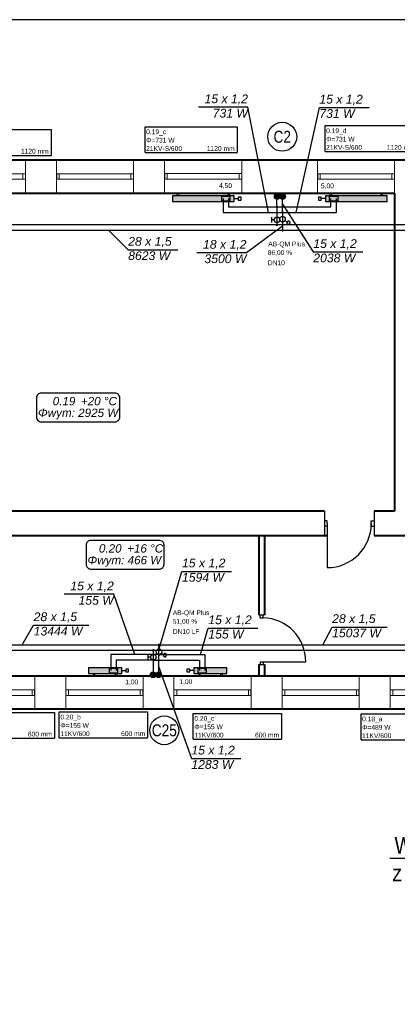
# Model space of a CAD drawing. Header units: millimetres. Extents: x 50532 to 99257, y 49161 to 61325.
# Tile 9 of 95: x 63589 to 64273, y 50277 to 52061. Entities that reach past the tile are written whole.
import ezdxf
from ezdxf import colors
from ezdxf.entities.mleader import LeaderData, LeaderLine
from ezdxf.enums import TextEntityAlignment as Align
from ezdxf.lldxf.tags import DXFTag
from ezdxf.math import Vec2, Vec3

# ---------------------------------------------------------------- set-up
doc = ezdxf.new("R2010")
doc.units = ezdxf.units.MM
for name, color, linetype, lineweight in [('cienka', 250, 'Continuous', 18), ('gruba', 8, 'Continuous', 40), ('IS_OPIS', 7, 'Continuous', 9), ('średnia', 8, 'Continuous', 25)]:
    doc.layers.add(name, color=color, linetype=linetype, lineweight=lineweight)
for name, color, linetype, true_color in [('IS_Armatura_podłączeniowa_grz._dolnozas.', 7, 'SOLID', 0x000000), ('IS_Armatura_Therm', 7, 'SOLID', 0x000000), ('IS_Grafika', 7, 'SOLID', 0x000000), ('IS_Grzejniki_Plan_rzut', 7, 'SOLID', 0x000000)]:
    doc.layers.add(name, color=color, linetype=linetype, true_color=true_color)
for name, color, linetype in [('IS_Opisy_działek_Therm', 7, 'SOLID'), ('IS_Text_Armatury_Therm', 7, 'Continuous'), ('IS_Text_Konstrukcji', 7, 'Continuous'), ('IS_Text_Odbiornikow_Therm', 7, 'Continuous'), ('TABELKA', 7, 'Continuous')]:
    doc.layers.add(name, color=color, linetype=linetype)
doc.layers.add('IS_Powrót', color=5, linetype='DASH', lineweight=30, true_color=0x0000ff)
doc.layers.add('IS_Zasilanie', color=1, linetype='SOLID', lineweight=30, true_color=0xff0000)
doc.styles.add('ARIAL', font='ARIALN.TTF')
doc.styles.add('Arial Narrow_1', font='ARIALN.TTF')
doc.styles.get("Standard").update_dxf_attribs({"font": 'GOTHIC.TTF'})
tags = doc.linetypes.add('DASH', pattern=[15, 10, -5]).pattern_tags.tags
tags[6:7] = [DXFTag(74, 4), DXFTag(75, 0), DXFTag(340, '0'), DXFTag(46, 0.0), DXFTag(50, 0.0), DXFTag(44, 0.0), DXFTag(45, 0.0)]
tags[4:5] = [DXFTag(74, 4), DXFTag(75, 0), DXFTag(340, '0'), DXFTag(46, 0.0), DXFTag(50, 0.0), DXFTag(44, 0.0), DXFTag(45, 0.0)]
tags = doc.linetypes.add('SOLID', pattern=[10, 10, 0]).pattern_tags.tags
tags[6:7] = [DXFTag(74, 4), DXFTag(75, 0), DXFTag(340, '0'), DXFTag(46, 0.0), DXFTag(50, 0.0), DXFTag(44, 0.0), DXFTag(45, 0.0)]
tags[4:5] = [DXFTag(74, 4), DXFTag(75, 0), DXFTag(340, '0'), DXFTag(46, 0.0), DXFTag(50, 0.0), DXFTag(44, 0.0), DXFTag(45, 0.0)]

# ---------------------------------------------------------------- blocks, each defined once
blk = doc.blocks.new('G$CD8E8D5A8')
at = {"layer": 'cienka'}
for p, q in [((529, 2228.5), (529, 2168.5)), ((585, 2228.5), (585, 2168.5)), ((725, 2228.5), (725, 2168.5)), ((781, 2228.8), (781, 2168.8)), ((921, 2228.8), (921, 2168.8)), ((1058, 2228.5), (1058, 2168.5)), ((1198, 2228.5), (1198, 2168.5)), ((529, 2203.5), (389, 2203.5)), ((524, 2203.5), (524, 2193.5)), ((725, 2203.5), (585, 2203.5)), ((590, 2203.5), (590, 2193.5)), ((720, 2203.5), (720, 2193.5)), ((921, 2203.8), (781, 2203.8)), ((786, 2203.8), (786, 2193.8)), ((916, 2203.8), (916, 2193.8)), ((1198, 2203.5), (1058, 2203.5)), ((1063, 2203.5), (1063, 2193.5)), ((1193, 2203.5), (1193, 2193.5)), ((529, 2193.5), (389, 2193.5)), ((725, 2193.5), (585, 2193.5)), ((921, 2193.8), (781, 2193.8)), ((1198, 2193.5), (1058, 2193.5)), ((546, 1233.5), (546, 1293.5)), ((602, 1233.5), (602, 1293.5)), ((742, 1233.5), (742, 1293.5)), ((798, 1233.5), (798, 1293.5)), ((938, 1233.5), (938, 1293.5)), ((994, 1233.5), (994, 1293.5)), ((1134, 1233.5), (1134, 1293.5)), ((1190, 1233.5), (1190, 1293.5)), ((406, 1268.5), (546, 1268.5)), ((541, 1258.5), (541, 1268.5)), ((602, 1268.5), (742, 1268.5)), ((607, 1258.5), (607, 1268.5)), ((737, 1258.5), (737, 1268.5)), ((798, 1268.5), (938, 1268.5)), ((803, 1258.5), (803, 1268.5)), ((933, 1258.5), (933, 1268.5)), ((994, 1268.5), (1134, 1268.5)), ((999, 1258.5), (999, 1268.5)), ((1129, 1258.5), (1129, 1268.5)), ((1190, 1268.5), (1330, 1268.5)), ((1195, 1258.5), (1195, 1268.5)), ((406, 1258.5), (546, 1258.5)), ((602, 1258.5), (742, 1258.5)), ((798, 1258.5), (938, 1258.5)), ((994, 1258.5), (1134, 1258.5)), ((1190, 1258.5), (1330, 1258.5))]:
    blk.add_line(p, q, dxfattribs=at)
at = {"layer": 'gruba'}
for p, q in [((0, 2228.5), (2156, 2228.5)), ((60, 2168.5), (1198, 2168.5)), ((1198, 2168.5), (1198, 1592.5)), ((1070.7, 1592.5), (365.8, 1592.5)), ((1198, 1592.5), (1160.7, 1592.5)), ((1075.7, 1547.5), (365.8, 1547.5)), ((952, 1547.5), (952, 1404.3)), ((962, 1547.5), (962, 1404.3)), ((2202, 1547.5), (1160.7, 1547.5)), ((952, 1314.3), (952, 1293.5)), ((962, 1314.3), (962, 1293.5)), ((1635, 1293.5), (60, 1293.5)), ((1585, 1233.5), (0, 1233.5))]:
    blk.add_line(p, q, dxfattribs=at)
at = {"layer": 'średnia'}
for p, q in [((585, 2203.5), (585, 2193.5)), ((781, 2203.8), (781, 2193.8)), ((1058, 2203.5), (1058, 2193.5)), ((1070.7, 1592.5), (1070.7, 1547.5)), ((1160.7, 1592.5), (1160.7, 1547.5)), ((1075.7, 1575), (1070.7, 1575)), ((1075.7, 1570), (1075.7, 1575)), ((1075.7, 1570), (1075.7, 1565)), ((1075.7, 1570), (1075.7, 1490)), ((1155.7, 1570), (1155.7, 1575)), ((1155.7, 1575), (1160.7, 1575)), ((1155.7, 1570), (1155.7, 1565)), ((1075.7, 1565), (1070.7, 1565)), ((1155.7, 1565), (1160.7, 1565)), ((952, 1404.3), (962, 1404.3)), ((954.5, 1399.3), (954.5, 1404.3)), ((954.5, 1399.3), (959.5, 1399.3)), ((959.5, 1399.3), (959.5, 1404.3)), ((952, 1314.3), (962, 1314.3)), ((954.5, 1319.3), (959.5, 1319.3)), ((954.5, 1319.3), (954.5, 1314.3)), ((954.5, 1319.3), (1037.1, 1319.3)), ((959.5, 1319.3), (959.5, 1314.3)), ((546, 1258.5), (546, 1268.5)), ((742, 1258.5), (742, 1268.5)), ((938, 1258.5), (938, 1268.5)), ((1134, 1258.5), (1134, 1268.5))]:
    blk.add_line(p, q, dxfattribs=at)
for centre, radius, start, end in [((1075.7, 1570), 80, 270, 0), ((957, 1319.3), 80.1, 0.0209, 88.1604)]:
    blk.add_arc(centre, radius, start, end, dxfattribs=at)

msp = doc.modelspace()

# ---------------------------------------------------------------- hatches: boundary and pattern name
at = {"layer": 'IS_Grafika', "transparency": 33554687}
h = msp.add_hatch(color=7, dxfattribs=at)
h.dxf.hatch_style = 1
edge = h.paths.add_edge_path()
edge.add_arc((64065.7, 51740.5), 5, 0, 360)
edge = h.paths.add_edge_path()
edge.add_arc((64055.7, 51740.5), 5, 0, 360)
h = msp.add_hatch(color=7, dxfattribs=at)
h.dxf.hatch_style = 1
edge = h.paths.add_edge_path()
edge.add_arc((63840.6, 50873.9), 5, 0, 360)
edge = h.paths.add_edge_path()
edge.add_arc((63830.6, 50873.9), 5, 0, 360)
at = {"layer": 'IS_Grzejniki_Plan_rzut'}
for points in [[(63977.8, 51741.6), (63865.8, 51741.6), (63865.8, 51731.6), (63977.8, 51731.6)], [(64255.2, 51741.6), (64143.2, 51741.6), (64143.2, 51731.6), (64255.2, 51731.6)], [(63714, 50876.6), (63774, 50876.6), (63774, 50886.6), (63714, 50886.6)], [(63904.8, 50876.6), (63964.8, 50876.6), (63964.8, 50886.6), (63904.8, 50886.6)]]:
    msp.add_hatch(color=8, dxfattribs=at).paths.add_polyline_path(points)
at = {"layer": 'IS_Opisy_działek_Therm'}
h = msp.add_hatch(color=1, dxfattribs=at)
edge = h.paths.add_edge_path()
edge.add_arc((64065.4, 51711.6), 2.4, 0, 360)
h = msp.add_hatch(color=1, dxfattribs=at)
edge = h.paths.add_edge_path()
edge.add_arc((64065.4, 51679.1), 2.4, 0, 360)
h = msp.add_hatch(color=1, dxfattribs=at)
edge = h.paths.add_edge_path()
edge.add_arc((63841.5, 50928.4), 2.4, 0, 360)
h = msp.add_hatch(color=1, dxfattribs=at)
edge = h.paths.add_edge_path()
edge.add_arc((63841.5, 50910.6), 2.4, 0, 360)
at = {"layer": 'IS_Powrót'}
h = msp.add_hatch(color=256, dxfattribs=at)
edge = h.paths.add_edge_path()
edge.add_arc((64055.4, 51689.1), 2.4, 0, 360)
h = msp.add_hatch(color=256, dxfattribs=at)
edge = h.paths.add_edge_path()
edge.add_arc((63831.5, 50918.4), 2.4, 0, 360)
at = {"layer": 'IS_Text_Armatury_Therm'}
h = msp.add_hatch(color=5, dxfattribs=at)
edge = h.paths.add_edge_path()
edge.add_arc((64055.4, 51721.6), 2.4, 0, 360)
h = msp.add_hatch(color=5, dxfattribs=at)
edge = h.paths.add_edge_path()
edge.add_arc((63831.5, 50900.6), 2.4, 0, 360)

# ---------------------------------------------------------------- linework, layer by layer
at = {"layer": 'IS_Armatura_podłączeniowa_grz._dolnozas.'}
for p, q in [((63970.8, 51740.6), (63954.8, 51740.6)), ((63954.8, 51740.6), (63954.8, 51732.6)), ((63954.8, 51732.6), (63970.8, 51732.6)), ((63970.8, 51732.6), (63970.8, 51740.6)), ((64166.2, 51740.6), (64150.2, 51740.6)), ((64150.2, 51740.6), (64150.2, 51732.6)), ((64150.2, 51732.6), (64166.2, 51732.6)), ((64166.2, 51732.6), (64166.2, 51740.6)), ((63767, 50885.6), (63751, 50885.6)), ((63751, 50885.6), (63751, 50877.6)), ((63751, 50877.6), (63767, 50877.6)), ((63767, 50877.6), (63767, 50885.6)), ((63927.8, 50885.6), (63911.8, 50885.6)), ((63911.8, 50885.6), (63911.8, 50877.6)), ((63911.8, 50877.6), (63927.8, 50877.6)), ((63927.8, 50877.6), (63927.8, 50885.6))]:
    msp.add_line(p, q, dxfattribs=at)
at = {"layer": 'IS_Armatura_Therm'}
for p, q in [((63977.8, 51736.6), (63985.3, 51736.6)), ((63990.3, 51739.1), (63985.3, 51739.1)), ((63985.3, 51739.1), (63985.3, 51734.1)), ((63985.3, 51734.1), (63990.3, 51734.1)), ((63990.3, 51734.1), (63990.3, 51739.1)), ((64135.7, 51739.1), (64130.7, 51739.1)), ((64130.7, 51739.1), (64130.7, 51734.1)), ((64130.7, 51734.1), (64135.7, 51734.1)), ((64135.7, 51734.1), (64135.7, 51739.1)), ((64143.2, 51736.6), (64135.7, 51736.6)), ((64045.4, 51703.2), (64045.4, 51693.2)), ((64050.4, 51698.2), (64045.4, 51698.2)), ((63821.5, 50911.1), (63821.5, 50901.1)), ((63826.5, 50906.1), (63821.5, 50906.1)), ((63774, 50881.6), (63781.5, 50881.6)), ((63786.5, 50884.1), (63781.5, 50884.1)), ((63781.5, 50884.1), (63781.5, 50879.1)), ((63781.5, 50879.1), (63786.5, 50879.1)), ((63786.5, 50879.1), (63786.5, 50884.1)), ((63897.3, 50884.1), (63892.3, 50884.1)), ((63892.3, 50884.1), (63892.3, 50879.1)), ((63892.3, 50879.1), (63897.3, 50879.1)), ((63897.3, 50879.1), (63897.3, 50884.1)), ((63904.8, 50881.6), (63897.3, 50881.6))]:
    msp.add_line(p, q, dxfattribs=at)
at = {"layer": 'IS_Armatura_Therm', "color": 1}
for p, q in [((64069.8, 51696.9), (64074.1, 51694.4)), ((64075.4, 51696.6), (64072.9, 51692.3)), ((64072.9, 51692.3), (64077.2, 51689.8)), ((64079.7, 51694.1), (64075.4, 51696.6)), ((64077.2, 51689.8), (64079.7, 51694.1)), ((63845.8, 50913.3), (63850.2, 50910.8)), ((63851.4, 50913), (63848.9, 50908.7)), ((63848.9, 50908.7), (63853.3, 50906.2)), ((63855.8, 50910.5), (63851.4, 50913)), ((63853.3, 50906.2), (63855.8, 50910.5))]:
    msp.add_line(p, q, dxfattribs=at)
at = {"layer": 'IS_Armatura_Therm'}
for centre in [(64055.4, 51698.2), (63831.5, 50906.1)]:
    msp.add_ellipse(centre, major_axis=(5, 0), ratio=1, dxfattribs=at)
at = {"layer": 'IS_Armatura_Therm', "color": 1}
for centre in [(64065.4, 51699.4), (63841.5, 50915.8)]:
    msp.add_ellipse(centre, major_axis=(5, 0), ratio=1, dxfattribs=at)
at = {"layer": 'IS_Grafika'}
for centre in [(64055.7, 51740.5), (64065.7, 51740.5), (63830.6, 50873.9), (63840.6, 50873.9)]:
    msp.add_circle(centre, 5, dxfattribs=at)
at = {"layer": 'IS_Grzejniki_Plan_rzut'}
for p, q in [((63874.6, 51741.6), (63874.6, 51746.6)), ((63874.6, 51746.6), (63877.1, 51746.6)), ((63877.1, 51746.6), (63877.1, 51741.6)), ((63969.1, 51746.6), (63966.6, 51746.6)), ((63966.6, 51746.6), (63966.6, 51741.6)), ((63969.1, 51741.6), (63969.1, 51746.6)), ((64151.9, 51741.6), (64151.9, 51746.6)), ((64151.9, 51746.6), (64154.4, 51746.6)), ((64154.4, 51746.6), (64154.4, 51741.6)), ((64246.4, 51746.6), (64243.9, 51746.6)), ((64243.9, 51746.6), (64243.9, 51741.6)), ((64246.4, 51741.6), (64246.4, 51746.6)), ((63977.8, 51741.6), (63865.8, 51741.6)), ((63865.8, 51741.6), (63865.8, 51731.6)), ((63865.8, 51731.6), (63977.8, 51731.6)), ((63977.8, 51731.6), (63977.8, 51741.6)), ((64255.2, 51741.6), (64143.2, 51741.6)), ((64143.2, 51741.6), (64143.2, 51731.6)), ((64143.2, 51731.6), (64255.2, 51731.6)), ((64255.2, 51731.6), (64255.2, 51741.6)), ((63774, 50886.6), (63714, 50886.6)), ((63714, 50886.6), (63714, 50876.6)), ((63714, 50876.6), (63774, 50876.6)), ((63722.8, 50876.6), (63722.8, 50871.6)), ((63722.8, 50871.6), (63725.3, 50871.6)), ((63725.3, 50871.6), (63725.3, 50876.6)), ((63762.8, 50871.6), (63762.8, 50876.6)), ((63765.3, 50871.6), (63762.8, 50871.6)), ((63765.3, 50876.6), (63765.3, 50871.6)), ((63774, 50876.6), (63774, 50886.6)), ((63964.8, 50886.6), (63904.8, 50886.6)), ((63904.8, 50886.6), (63904.8, 50876.6)), ((63904.8, 50876.6), (63964.8, 50876.6)), ((63913.6, 50876.6), (63913.6, 50871.6)), ((63913.6, 50871.6), (63916.1, 50871.6)), ((63916.1, 50871.6), (63916.1, 50876.6)), ((63953.6, 50871.6), (63953.6, 50876.6)), ((63956.1, 50871.6), (63953.6, 50871.6)), ((63956.1, 50876.6), (63956.1, 50871.6)), ((63964.8, 50876.6), (63964.8, 50886.6))]:
    msp.add_line(p, q, dxfattribs=at)
at = {"layer": 'IS_Opisy_działek_Therm'}
for p, q in [((64002.8, 51902.3), (63912.9, 51902.3)), ((64039.8, 51711.6), (64002.8, 51902.3)), ((64090.4, 51711.6), (64132.2, 51901.6)), ((64132.2, 51901.6), (64222.2, 51901.6)), ((64065.4, 51726.5), (64121.2, 51640)), ((63750.7, 51679.1), (63785.7, 51644.1)), ((64065.4, 51686.6), (64000.1, 51638.5)), ((63785.7, 51644.1), (63875.7, 51644.1)), ((64000.1, 51638.5), (63910.1, 51638.5)), ((64121.2, 51640), (64211.2, 51640)), ((63841.5, 50919.5), (63883.2, 51061.4)), ((63883.2, 51061.4), (63973.2, 51061.4)), ((63759.6, 51019.8), (63669.6, 51019.8)), ((63797.8, 50910.6), (63759.6, 51019.8)), ((63593.8, 50928.4), (63614.4, 50964)), ((63614.4, 50964), (63714.3, 50964)), ((64138.3, 50928.4), (64155.3, 50960.6)), ((64155.3, 50960.6), (64255.3, 50960.6)), ((63916.6, 50910.6), (63930.9, 50958.4)), ((63930.9, 50958.4), (64020.9, 50958.4)), ((63841.5, 50887.9), (63900.2, 50722.4)), ((63900.2, 50722.4), (63990.1, 50722.4))]:
    msp.add_line(p, q, dxfattribs=at)
at = {"layer": 'IS_Powrót'}
for p, q in [((63967.8, 51736.6), (63967.8, 51721.6)), ((64055.4, 51721.6), (64055.4, 51741.4)), ((64153.2, 51721.6), (64153.2, 51736.6)), ((63967.8, 51721.6), (64055.4, 51721.6)), ((64055.4, 51721.6), (64153.2, 51721.6)), ((64055.4, 51721.6), (64055.4, 51689.1)), ((64055.4, 51689.1), (63426, 51689.1)), ((64694.9, 51689.1), (64055.4, 51689.1)), ((63442.7, 50918.4), (63831.5, 50918.4)), ((63831.5, 50900.6), (63831.5, 50918.4)), ((63831.5, 50918.4), (64425.1, 50918.4)), ((63831.5, 50900.6), (63764, 50900.6)), ((63764, 50900.6), (63764, 50881.6)), ((63831.5, 50878.4), (63831.5, 50900.6)), ((63831.5, 50900.6), (63914.8, 50900.6)), ((63914.8, 50900.6), (63914.8, 50881.6))]:
    msp.add_line(p, q, dxfattribs=at)
at = {"layer": 'IS_Text_Konstrukcji', "linetype": 'SOLID'}
for points in [[(63628.2, 51332.4), (63761.8, 51332.4, 0.414214), (63770.5, 51341.1), (63770.5, 51375.7, 0.414214), (63761.8, 51384.4), (63628.2, 51384.4, 0.414214), (63619.5, 51375.7), (63619.5, 51341.1, 0.414214), (63628.2, 51332.4)], [(63718, 51065.6), (63842.1, 51065.6, 0.414214), (63850.8, 51074.3), (63850.8, 51108.9, 0.414214), (63842.1, 51117.6), (63718, 51117.6, 0.414214), (63709.3, 51108.9), (63709.3, 51074.3, 0.414214), (63718, 51065.6)]]:
    msp.add_lwpolyline(points, format="xyb", dxfattribs=at)
at = {"layer": 'IS_Text_Konstrukcji', "ltscale": 20}
for centre in [(64064.9, 51848.7), (63851.2, 50773.4)]:
    msp.add_circle(centre, 26.2, dxfattribs=at)
at = {"layer": 'IS_Text_Odbiornikow_Therm', "linetype": 'SOLID'}
for p, q in [((63479.3, 51861.9), (63646.3, 51861.9)), ((63646.3, 51861.9), (63646.3, 51814.9)), ((63816.3, 51819.9), (63816.3, 51866.9)), ((63816.3, 51866.9), (63983.3, 51866.9)), ((63983.3, 51866.9), (63983.3, 51819.9)), ((64142.5, 51821.8), (64142.5, 51868.8)), ((64142.5, 51868.8), (64309.5, 51868.8)), ((63816.3, 51819.9), (63983.3, 51819.9)), ((64142.5, 51821.8), (64309.5, 51821.8)), ((63479.3, 51814.9), (63646.3, 51814.9)), ((63491.9, 50806), (63651.9, 50806)), ((63651.9, 50806), (63651.9, 50759)), ((63660.9, 50759.7), (63660.9, 50806.7)), ((63660.9, 50806.7), (63820.9, 50806.7)), ((63820.9, 50806.7), (63820.9, 50759.7)), ((63903.7, 50757.2), (63903.7, 50804.2)), ((63903.7, 50804.2), (64063.7, 50804.2)), ((64063.7, 50804.2), (64063.7, 50757.2)), ((64207.7, 50756.2), (64207.7, 50803.2)), ((64207.7, 50803.2), (64374.7, 50803.2)), ((63491.9, 50759), (63651.9, 50759)), ((63660.9, 50759.7), (63820.9, 50759.7)), ((63903.7, 50757.2), (64063.7, 50757.2)), ((64207.7, 50756.2), (64374.7, 50756.2))]:
    msp.add_line(p, q, dxfattribs=at)
at = {"layer": 'IS_Zasilanie'}
for p, q in [((63957.8, 51736.6), (63957.8, 51711.6)), ((64065.4, 51711.6), (64065.4, 51741.4)), ((64163.2, 51711.6), (64163.2, 51736.6)), ((63957.8, 51711.6), (64065.4, 51711.6)), ((64065.4, 51711.6), (64163.2, 51711.6)), ((64065.4, 51711.6), (64065.4, 51679.1)), ((64065.4, 51679.1), (63436, 51679.1)), ((64704.9, 51679.1), (64065.4, 51679.1)), ((63452.7, 50928.4), (63841.5, 50928.4)), ((63841.5, 50910.6), (63841.5, 50928.4)), ((63841.5, 50928.4), (64435.1, 50928.4)), ((63841.5, 50910.6), (63754, 50910.6)), ((63754, 50910.6), (63754, 50881.6)), ((63841.5, 50878.4), (63841.5, 50910.6)), ((63841.5, 50910.6), (63924.8, 50910.6)), ((63924.8, 50910.6), (63924.8, 50881.6))]:
    msp.add_line(p, q, dxfattribs=at)
at = {"layer": 'TABELKA'}
msp.add_lwpolyline([(62985.2, 49230.8), (68365.2, 49230.8), (68365.2, 52060.8), (62985.2, 52060.8)], close=True, dxfattribs=at)

# ---------------------------------------------------------------- block references
msp.add_blockref('G$CD8E8D5A8', (63070.6, 49578.1), dxfattribs=at)

# ---------------------------------------------------------------- texts
at = {"layer": 'IS_Opisy_działek_Therm', "char_height": 15.84}
for s, insert, attachment_point in [('\\fArial|b0|i1;15 x 1,2', (64002.8, 51906.6), 9), ('\\fArial|b0|i1;15 x 1,2', (64132.2, 51905.9), 7), ('\\fArial|b0|i1;731 W', (64002.8, 51899.4), 3), ('\\fArial|b0|i1;731 W', (64132.2, 51898.7), 1), ('\\fArial|b0|i1;28 x 1,5', (63785.7, 51648.4), 7), ('\\fArial|b0|i1;18 x 1,2', (64000.1, 51642.9), 9), ('\\fArial|b0|i1;15 x 1,2', (64121.2, 51644.3), 7), ('\\fArial|b0|i1;8623 W', (63785.7, 51641.2), 1), ('\\fArial|b0|i1;3500 W', (64000.1, 51635.7), 3), ('\\fArial|b0|i1;2038 W', (64121.2, 51637.1), 1), ('\\fArial|b0|i1;15 x 1,2', (63883.2, 51065.7), 7), ('\\fArial|b0|i1;1594 W', (63883.2, 51058.5), 1), ('\\fArial|b0|i1;15 x 1,2', (63759.6, 51024.1), 9), ('\\fArial|b0|i1;155 W', (63759.6, 51016.9), 3), ('\\fArial|b0|i1;28 x 1,5', (63614.4, 50968.3), 7), ('\\fArial|b0|i1;15 x 1,2', (63930.9, 50962.8), 7), ('\\fArial|b0|i1;28 x 1,5', (64155.3, 50964.9), 7), ('\\fArial|b0|i1;13444 W', (63614.4, 50961.1), 1), ('\\fArial|b0|i1;155 W', (63930.9, 50955.6), 1), ('\\fArial|b0|i1;15037 W', (64155.3, 50957.7), 1), ('\\fArial|b0|i1;15 x 1,2', (63900.2, 50726.7), 7), ('\\fArial|b0|i1;1283 W', (63900.2, 50719.5), 1)]:
    msp.add_mtext(s, dxfattribs=dict(at, insert=insert, attachment_point=attachment_point))
at = {"layer": 'IS_Text_Armatury_Therm', "linetype": 'SOLID', "char_height": 8.64}
for s, insert, attachment_point in [('\\fArial|b0|i0;4,50  ', (63973.9, 51754.4), 9), ('\\fArial|b0|i0;5,00  ', (64135.1, 51753.9), 7), ('\\fArial|b0|i0;AB-QM Plus', (64106, 51647.8), 9), ('\\fArial|b0|i0;86,00 %', (64082.9, 51632.9), 9), ('\\fArial|b0|i0;DN10  ', (64069.7, 51615.9), 9), ('\\fArial|b0|i0;AB-QM Plus', (63866.5, 50979.8), 7), ('\\fArial|b0|i0;51,00 %', (63866.5, 50965), 7), ('\\fArial|b0|i0;DN10 LF  ', (63866.5, 50948), 7), ('\\fArial|b0|i0;1,00  ', (63804, 50855.2), 9), ('\\fArial|b0|i0;1,00  ', (63878.5, 50855.7), 7)]:
    msp.add_mtext(s, dxfattribs=dict(at, insert=insert, attachment_point=attachment_point))
at = {"layer": 'IS_Text_Konstrukcji', "ltscale": 20, "style": 'Arial Narrow_1'}
for s, p in [('C2', (64064.9, 51848.7)), ('C25', (63851.2, 50773.4))]:
    msp.add_text(s, height=21.6, dxfattribs=at).set_placement(p, align=Align.MIDDLE_CENTER)
at = {"layer": 'IS_Text_Konstrukcji', "linetype": 'SOLID', "char_height": 15.12}
for s, insert, attachment_point in [('\\fArial|b0|i1;0.19', (63690, 51362), 9), ('\\fArial|b0|i1;+20 °C', (63700, 51362), 7), ('\\fArial|b0|i1;Φwym: 2925 W', (63695, 51356.2), 2), ('\\fArial|b0|i1;0.20', (63773.8, 51095.2), 9), ('\\fArial|b0|i1;+16 °C', (63783.8, 51095.2), 7), ('\\fArial|b0|i1;Φwym: 466 W', (63778.8, 51089.4), 2)]:
    msp.add_mtext(s, dxfattribs=dict(at, insert=insert, attachment_point=attachment_point))
at = {"layer": 'IS_Text_Odbiornikow_Therm', "linetype": 'SOLID', "char_height": 8.64, "attachment_point": 7}
for s, insert in [('\\fArial|b0|i0;0.19_c', (63818.3, 51850.9)), ('\\fArial|b0|i0;0.19_d', (64144.5, 51852.8)), ('\\fArial|b0|i0;Φ=731 W', (63818.3, 51838)), ('\\fArial|b0|i0;21KV-S/600', (64144.5, 51824.9)), ('\\fArial|b0|i0;Φ=731 W', (64144.5, 51839.9)), ('\\fArial|b0|i0;1120 mm', (64254.5, 51824.9)), ('\\fArial|b0|i0;1120 mm', (63591.3, 51818.1)), ('\\fArial|b0|i0;21KV-S/600', (63818.3, 51823)), ('\\fArial|b0|i0;1120 mm', (63928.3, 51823)), ('\\fArial|b0|i0;0.20_b', (63662.9, 50790.7)), ('\\fArial|b0|i0;Φ=155 W', (63662.9, 50777.9)), ('\\fArial|b0|i0;0.20_c', (63905.7, 50788.2)), ('\\fArial|b0|i0;Φ=155 W', (63905.7, 50775.4)), ('\\fArial|b0|i0;0.18_a', (64209.7, 50787.2)), ('\\fArial|b0|i0;Φ=489 W', (64209.7, 50774.3)), ('\\fArial|b0|i0;600 mm', (63603.9, 50762.2)), ('\\fArial|b0|i0;11KV/600', (63662.9, 50762.9)), ('\\fArial|b0|i0;600 mm', (63772.9, 50762.9)), ('\\fArial|b0|i0;11KV/600', (63905.7, 50760.4)), ('\\fArial|b0|i0;600 mm', (64015.7, 50760.4)), ('\\fArial|b0|i0;11KV/600', (64209.7, 50759.3))]:
    msp.add_mtext(s, dxfattribs=dict(at, insert=insert))

# ---------------------------------------------------------------- next in the draw order: leaders
at = {"layer": 'IS_OPIS'}
ml = msp.add_multileader_mtext('Standard', dxfattribs=at)
ml.set_content('{\\C250;\\c3355443;Wejście instalacji c.o. z kondygnacji piwnicy}', color=256, style='ARIAL')
ml.set_leader_properties(color=256)
ml.build(insert=Vec2(0, 0))
ml.multileader.update_dxf_attribs({"text_left_attachment_type": 6, "text_right_attachment_type": 6, "dogleg_length": 3, "arrow_head_size": 4.5})
ctx = ml.context
ctx.base_point, ctx.char_height, ctx.arrow_head_size, ctx.landing_gap_size, ctx.plane_origin = Vec3(64264.5, 50541), 30, 4.5, 1.12, Vec3(63463.3, 50312.5)
ctx.left_attachment, ctx.right_attachment, ctx.text_align_type, ctx.attachment_type = 6, 6, 2, 2
notes = []
notes.append((ctx, [(0, (1, 1, 0), (64599.3, 50541), (-1, 0), 3, [(0, [(64779.1, 50661.6)], 0, [])])]))
ctx.mtext.insert, ctx.mtext.width, ctx.mtext.alignment, ctx.mtext.flow_direction = Vec3(64595.1, 50580), 332.088, 3, 5
ctx.mtext.has_bg_fill, ctx.mtext.bg_color, ctx.mtext.bg_scale_factor, ctx.mtext.bg_transparency, ctx.mtext.use_window_bg_color = 1, -1027028792, 1.5, 0, 1
for ctx, leaders in notes:
    for number, flags, end, landing, length, lines in leaders:
        leader = LeaderData()
        leader.index, (leader.has_last_leader_line, leader.has_dogleg_vector, leader.attachment_direction) = number, flags
        leader.last_leader_point, leader.dogleg_vector, leader.dogleg_length = Vec3(end), Vec3(landing), length
        for number, points, colour, breaks in lines:
            line = LeaderLine()
            line.index, line.vertices, line.color, line.breaks = number, Vec3.list(points), colors.encode_raw_color(colour), breaks
            leader.lines.append(line)
        ctx.leaders.append(leader)

doc.saveas('drawing.dxf')
